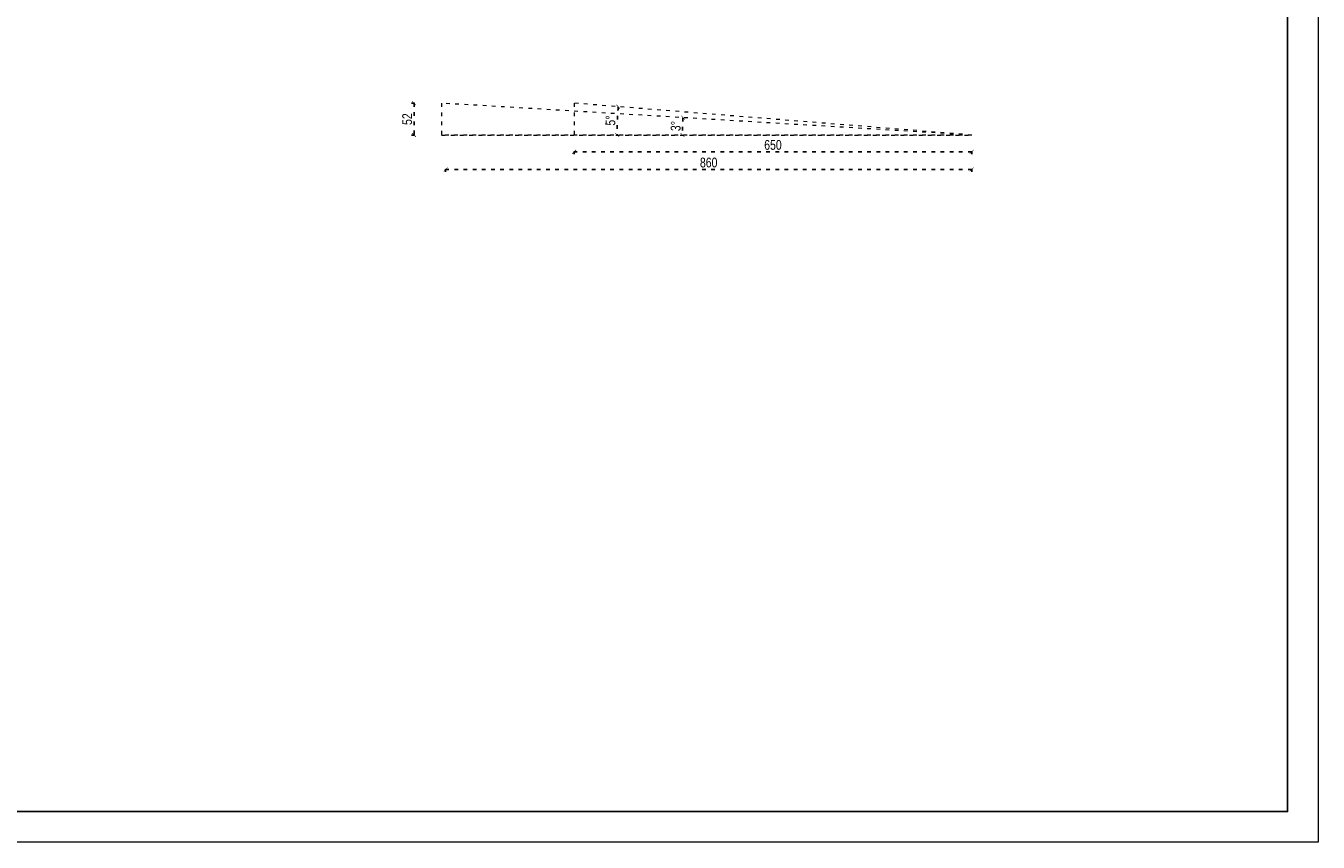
# Model space of a CAD drawing. Header units: millimetres. Extents: x 3698380 to 4312681, y 939872 to 1104488.
# Tile 18 of 93: x 3887852 to 3908980, y 1026822 to 1040163. Entities that reach past the tile are written whole.
import ezdxf

# ---------------------------------------------------------------- set-up
doc = ezdxf.new("R2010")
doc.units = ezdxf.units.MM
doc.header["$LTSCALE"] = 10
doc.linetypes.add('ACAD_ISO03W100', pattern=[30, 12, -18])
doc.layers.add('0 20 cienka', color=8, linetype='Continuous', lineweight=20)
doc.layers.add('tabelka', color=7, linetype='Continuous', lineweight=9)
doc.layers.add('A_wymiary', color=1, linetype='Continuous')
doc.styles.add('Strzałki', font='ic-isocp.shx', dxfattribs={"width": 0.8})
doc.dimstyles.new('1_do_100', dxfattribs={"dimtxt": 160, "dimasz": 64, "dimexe": 40, "dimexo": 80, "dimgap": 32, "dimtad": 1, "dimdec": 1, "dimlfac": 0.1, "dimrnd": 0.5, "dimzin": 12, "dimdsep": 46, "dimtxsty": 'Strzałki', "dimblk": 'ARCHTICK', "dimcen": 0, "dimdle": 1, "dimclrd": 256, "dimclre": 256, "dimclrt": 256, "dimadec": 0, "dimazin": 2, "dimtm": 1e-09, "dimtfac": 1, "dimtdec": 1, "dimtmove": 1, "dimatfit": 3, "dimldrblk": 'ARCHTICK', "dimfxl": 80, "dimfxlon": 1, "dimtfill": 1, "dimtfillclr": 256, "dimtolj": 1, "dimtzin": 12, "dimarcsym": 0})

# ---------------------------------------------------------------- blocks, each defined once
blk = doc.blocks.new('_ArchTick')
at = {"color": 0, "linetype": 'ByBlock', "const_width": 0.15}
blk.add_lwpolyline([(-0.5, -0.5), (0.5, 0.5)], dxfattribs=at)
blk = doc.blocks.new('*D258')
at = {"layer": '0 20 cienka', "linetype": 'ACAD_ISO03W100', "lineweight": -2, "ltscale": 0.5, "transparency": 16777216}
blk.add_arc((3777217, 778176), 4729, 176.5664, 180, dxfattribs=at)
at = {"layer": 'DEFPOINTS', "color": 0, "linetype": 'ACAD_ISO03W100', "ltscale": 0.5, "transparency": 16777216}
for p in [(3768550, 778696), (3768550, 778176), (3777217, 778176), (3777217, 778176)]:
    blk.add_point(p, dxfattribs=at)
at = {"layer": '0 20 cienka', "linetype": 'ACAD_ISO03W100', "lineweight": -2, "ltscale": 0.5, "transparency": 16777216, "xscale": 64, "yscale": 64, "zscale": 64}
for p, rotation in [((3772497, 778459), 86.56636963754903), ((3772488, 778176), 269.9999999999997)]:
    blk.add_blockref('_ArchTick', p, dxfattribs=dict(at, rotation=rotation))
at = {"layer": '0 20 cienka', "linetype": 'ACAD_ISO03W100', "ltscale": 0.5, "transparency": 16777216, "insert": (3772378, 778321), "char_height": 160, "attachment_point": 5, "rotation": 88.2832, "style": 'Strzałki', "bg_fill": 3, "box_fill_scale": 1.1, "bg_fill_color": 256, "bg_fill_true_color": 13158600, "bg_fill_transparency": 0}
blk.add_mtext('\\A1;3°', dxfattribs=at)
at = {"layer": 'DEFPOINTS', "color": 0, "linetype": 'ACAD_ISO03W100', "ltscale": 0.5, "transparency": 16777216}
blk.add_point((3772492, 778365), dxfattribs=at)
blk = doc.blocks.new('*D257')
at = {"layer": '0 20 cienka', "linetype": 'ACAD_ISO03W100', "lineweight": -2, "ltscale": 0.5, "transparency": 16777216}
for p, q in [((3768104, 778696), (3768059, 778696)), ((3768099, 778697), (3768099, 778175)), ((3768104, 778176), (3768059, 778176))]:
    blk.add_line(p, q, dxfattribs=at)
at = {"layer": 'DEFPOINTS', "color": 0, "linetype": 'ACAD_ISO03W100', "ltscale": 0.5, "transparency": 16777216}
for p in [(3768550, 778696), (3768099, 778176), (3768550, 778176)]:
    blk.add_point(p, dxfattribs=at)
at = {"layer": '0 20 cienka', "linetype": 'ACAD_ISO03W100', "lineweight": -2, "ltscale": 0.5, "transparency": 16777216, "xscale": 64, "yscale": 64, "zscale": 64}
for p, rotation in [((3768099, 778696), 90), ((3768099, 778176), 270)]:
    blk.add_blockref('_ArchTick', p, dxfattribs=dict(at, rotation=rotation))
at = {"layer": '0 20 cienka', "linetype": 'ACAD_ISO03W100', "ltscale": 0.5, "transparency": 16777216, "insert": (3767987, 778436), "char_height": 160, "attachment_point": 5, "rotation": 90, "style": 'Strzałki', "bg_fill": 3, "box_fill_scale": 1.1, "bg_fill_color": 256, "bg_fill_true_color": 13158600, "bg_fill_transparency": 0}
blk.add_mtext('\\A1;52', dxfattribs=at)
blk = doc.blocks.new('*D256')
at = {"layer": '0 20 cienka', "linetype": 'ACAD_ISO03W100', "lineweight": -2, "ltscale": 0.5, "transparency": 16777216}
blk.add_arc((3777217, 778176), 5798, 175.4261, 180, dxfattribs=at)
at = {"layer": 'DEFPOINTS', "color": 0, "linetype": 'ACAD_ISO03W100', "ltscale": 0.5, "transparency": 16777216}
for p in [(3770717, 778696), (3768616, 778176), (3777217, 778176), (3777217, 778176)]:
    blk.add_point(p, dxfattribs=at)
at = {"layer": '0 20 cienka', "linetype": 'ACAD_ISO03W100', "lineweight": -2, "ltscale": 0.5, "transparency": 16777216, "xscale": 64, "yscale": 64, "zscale": 64}
for p, rotation in [((3771437, 778638), 85.42607874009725), ((3771419, 778176), 270.0000000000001)]:
    blk.add_blockref('_ArchTick', p, dxfattribs=dict(at, rotation=rotation))
at = {"layer": '0 20 cienka', "linetype": 'ACAD_ISO03W100', "ltscale": 0.5, "transparency": 16777216, "insert": (3771312, 778412), "char_height": 160, "attachment_point": 5, "rotation": 87.713, "style": 'Strzałki', "bg_fill": 3, "box_fill_scale": 1.1, "bg_fill_color": 256, "bg_fill_true_color": 13158600, "bg_fill_transparency": 0}
blk.add_mtext('\\A1;5°', dxfattribs=at)
at = {"layer": 'DEFPOINTS', "color": 0, "linetype": 'ACAD_ISO03W100', "ltscale": 0.5, "transparency": 16777216}
blk.add_point((3771427, 778484), dxfattribs=at)
blk = doc.blocks.new('*D255')
at = {"layer": '0 20 cienka', "linetype": 'ACAD_ISO03W100', "lineweight": -2, "ltscale": 0.5, "transparency": 16777216}
for p, q in [((3777218, 777901), (3770716, 777901)), ((3770717, 777906), (3770717, 777861)), ((3777217, 777906), (3777217, 777861))]:
    blk.add_line(p, q, dxfattribs=at)
at = {"layer": 'DEFPOINTS', "color": 0, "linetype": 'ACAD_ISO03W100', "ltscale": 0.5, "transparency": 16777216}
for p in [(3770717, 778176), (3777217, 778176), (3770717, 777901)]:
    blk.add_point(p, dxfattribs=at)
at = {"layer": '0 20 cienka', "linetype": 'ACAD_ISO03W100', "lineweight": -2, "ltscale": 0.5, "transparency": 16777216, "xscale": 64, "yscale": 64, "zscale": 64, "rotation": 180}
blk.add_blockref('_ArchTick', (3770717, 777901), dxfattribs=at)
at = {"layer": '0 20 cienka', "linetype": 'ACAD_ISO03W100', "lineweight": -2, "ltscale": 0.5, "transparency": 16777216, "xscale": 64, "yscale": 64, "zscale": 64}
blk.add_blockref('_ArchTick', (3777217, 777901), dxfattribs=at)
at = {"layer": '0 20 cienka', "linetype": 'ACAD_ISO03W100', "ltscale": 0.5, "transparency": 16777216, "insert": (3773967, 778013), "char_height": 160, "attachment_point": 5, "style": 'Strzałki', "bg_fill": 3, "box_fill_scale": 1.1, "bg_fill_color": 256, "bg_fill_true_color": 13158600, "bg_fill_transparency": 0}
blk.add_mtext('\\A1;650', dxfattribs=at)
blk = doc.blocks.new('*D254')
at = {"layer": '0 20 cienka', "linetype": 'ACAD_ISO03W100', "lineweight": -2, "ltscale": 0.5, "transparency": 16777216}
for p, q in [((3777218, 777613), (3768615, 777613)), ((3768616, 777618), (3768616, 777573)), ((3777217, 777618), (3777217, 777573))]:
    blk.add_line(p, q, dxfattribs=at)
at = {"layer": 'DEFPOINTS', "color": 0, "linetype": 'ACAD_ISO03W100', "ltscale": 0.5, "transparency": 16777216}
for p in [(3768616, 778176), (3777217, 778176), (3768616, 777613)]:
    blk.add_point(p, dxfattribs=at)
at = {"layer": '0 20 cienka', "linetype": 'ACAD_ISO03W100', "lineweight": -2, "ltscale": 0.5, "transparency": 16777216, "xscale": 64, "yscale": 64, "zscale": 64, "rotation": 180}
blk.add_blockref('_ArchTick', (3768616, 777613), dxfattribs=at)
at = {"layer": '0 20 cienka', "linetype": 'ACAD_ISO03W100', "lineweight": -2, "ltscale": 0.5, "transparency": 16777216, "xscale": 64, "yscale": 64, "zscale": 64}
blk.add_blockref('_ArchTick', (3777217, 777613), dxfattribs=at)
at = {"layer": '0 20 cienka', "linetype": 'ACAD_ISO03W100', "ltscale": 0.5, "transparency": 16777216, "insert": (3772916, 777725), "char_height": 160, "attachment_point": 5, "style": 'Strzałki', "bg_fill": 3, "box_fill_scale": 1.1, "bg_fill_color": 256, "bg_fill_true_color": 13158600, "bg_fill_transparency": 0}
blk.add_mtext('\\A1;860', dxfattribs=at)
blk = doc.blocks.new('d')
at = {"layer": '0 20 cienka', "color": 252, "linetype": 'ACAD_ISO03W100', "ltscale": 0.5}
for p, q in [((3777216.85, 778176.01), (3768550.18, 778696.01)), ((3768550.18, 778696.01), (3768550.18, 778176.01)), ((3768550.18, 778176.01), (3777216.85, 778176.01)), ((3777216.85, 778176.01), (3768616.02, 778176.01))]:
    blk.add_line(p, q, dxfattribs=at)
dim = blk.add_angular_dim_2l(base=(3772491.97, 778364.88), line1=((3768550.18, 778176.01), (3777216.85, 778176.01)), line2=((3777216.85, 778176.01), (3768550.18, 778696.01)), dimstyle='1_do_100', override={"dimfxl": 5, "dimtfillclr": 0}, dxfattribs=at)
dim.commit()
dim.dimension.update_dxf_attribs({"geometry": '*D258', "text_midpoint": (3772378.37, 778321.03)})
for p, q in [((3777216.85, 778176.01), (3770716.85, 778696.01)), ((3770716.85, 778696.01), (3770716.85, 778176.01))]:
    blk.add_line(p, q, dxfattribs=at)
dim = blk.add_linear_dim(base=(3768098.83, 778176.01), p1=(3768550.18, 778696.01), p2=(3768550.18, 778176.01), angle=90, dimstyle='1_do_100', override={"dimfxl": 5, "dimtfillclr": 0}, dxfattribs=at)
dim.commit()
dim.dimension.update_dxf_attribs({"geometry": '*D257', "text_midpoint": (3767986.83, 778436.01)})
dim = blk.add_angular_dim_2l(base=(3771427.2, 778484.43), line1=((3777216.85, 778176.01), (3768616.02, 778176.01)), line2=((3777216.85, 778176.01), (3770716.85, 778696.01)), dimstyle='1_do_100', override={"dimfxl": 5, "dimtfillclr": 0}, dxfattribs=at)
dim.commit()
dim.dimension.update_dxf_attribs({"geometry": '*D256', "text_midpoint": (3771311.7, 778411.84)})
dim = blk.add_linear_dim(base=(3770716.85, 777900.53), p1=(3777216.85, 778176.01), p2=(3770716.85, 778176.01), angle=180, dimstyle='1_do_100', override={"dimfxl": 5, "dimtfillclr": 0}, dxfattribs=at)
dim.commit()
dim.dimension.update_dxf_attribs({"geometry": '*D255', "text_midpoint": (3773966.85, 778012.53)})
dim = blk.add_linear_dim(base=(3768616.02, 777613.17), p1=(3777216.85, 778176.01), p2=(3768616.02, 778176.01), angle=180, dimstyle='1_do_100', override={"dimfxl": 5, "dimtfillclr": 0}, dxfattribs=at)
dim.commit()
dim.dimension.update_dxf_attribs({"geometry": '*D254', "text_midpoint": (3772916.43, 777725.17)})

msp = doc.modelspace()

# ---------------------------------------------------------------- block references
at = {"layer": 'A_wymiary'}
msp.add_blockref('d', (126100, 260203), dxfattribs=at)

# ---------------------------------------------------------------- next in the draw order: linework, layer by layer
at = {"layer": 'DEFPOINTS'}
msp.add_lwpolyline([(3819480, 1027322), (3819480, 1085722), (3908480, 1085722), (3908480, 1027322)], close=True, dxfattribs=at)
at = {"layer": 'tabelka'}
for points in [[(3818980, 1026822), (3818980, 1086222), (3908980, 1086222), (3908980, 1026822)], [(3821480, 1027322), (3821480, 1085722), (3908480, 1085722), (3908480, 1027322)]]:
    msp.add_lwpolyline(points, close=True, dxfattribs=at)

doc.saveas('drawing.dxf')
